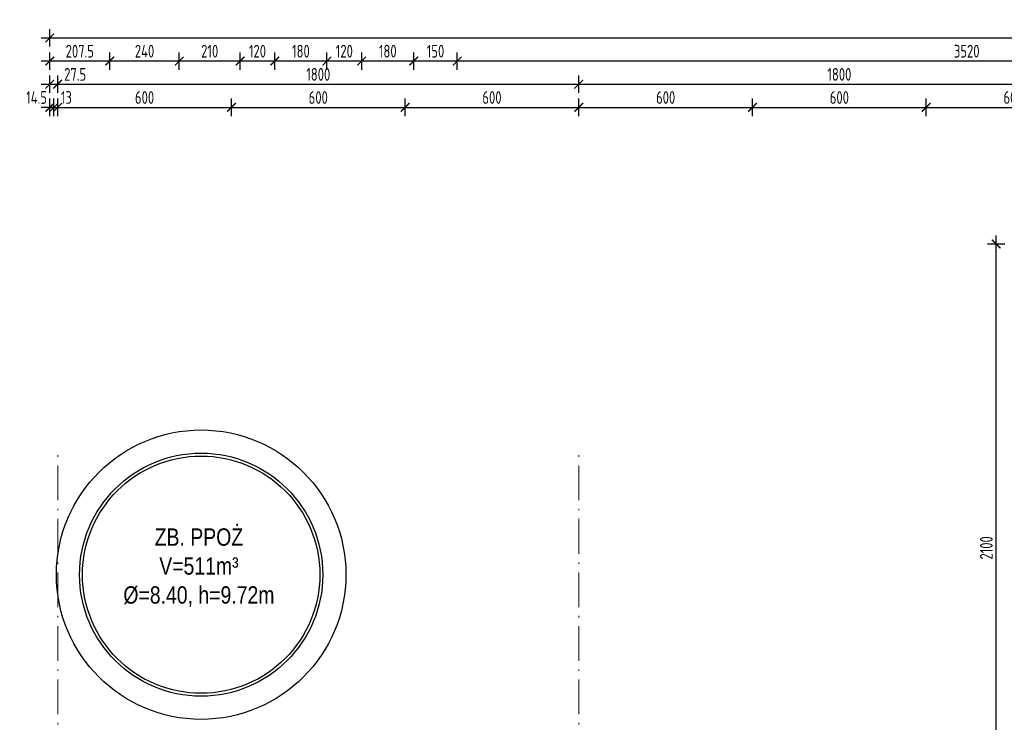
# Model space of a CAD drawing. Extents: x 153948 to 285449, y -89387 to -60195.
# Tile 52 of 108: x 248589 to 251990, y -74312 to -71884. Entities that reach past the tile are written whole.
import ezdxf

# ---------------------------------------------------------------- set-up
doc = ezdxf.new("R2010")
doc.units = 0
doc.header["$LTSCALE"] = 100
doc.header["$MEASUREMENT"] = 0
doc.header["$PDMODE"] = 1
doc.linetypes.add('ACAD_ISO10W100', pattern=[18.5, 12, -3, 0.5, -3])
doc.linetypes.add('DASHED2', pattern=[0.375, 0.25, -0.125])
doc.layers.get('0').update_dxf_attribs({"linetype": 'CONTINUOUS'})
doc.layers.get('DEFPOINTS').update_dxf_attribs({"linetype": 'CONTINUOUS'})
for name, color, linetype in [('ELEM. ZEW.', 3, 'CONTINUOUS'), ('FUNDAMENTY', 5, 'DASHED2'), ('R-----OP', 2, 'CONTINUOUS'), ('WYMIARY', 1, 'CONTINUOUS')]:
    doc.layers.add(name, color=color, linetype=linetype)
doc.layers.add('OSIE', color=8, linetype='ACAD_ISO10W100', lineweight=15)
doc.styles.add('DYBY-NORMALNY-0-8-N', font='ROMANS.SHX', dxfattribs={"width": 0.8})
doc.styles.add('STYLE2', font='isocp.shx', dxfattribs={"width": 0.8})
doc.dimstyles.new('KRESKI_100', dxfattribs={"dimscale": 20, "dimtxt": 2.2, "dimasz": 1.5, "dimexe": 1.5, "dimexo": 1.5, "dimgap": 0.6, "dimtad": 1, "dimdec": 1, "dimrnd": 0.5, "dimdsep": 46, "dimtxsty": 'STYLE2', "dimblk1": 'ARCHTICK', "dimblk2": 'ARCHTICK', "dimsah": 1, "dimcen": 2.5, "dimdle": 1.5, "dimclrd": 10, "dimclre": 10, "dimclrt": 15, "dimadec": 0, "dimazin": 0, "dimtfac": 1, "dimtdec": 1, "dimtmove": 1, "dimatfit": 3, "dimldrblk": 'ARCHTICK', "dimfxl": 1.5, "dimfxlon": 1, "dimtolj": 1, "dimtzin": 0, "dimarcsym": 0})

# ---------------------------------------------------------------- blocks, each defined once
blk = doc.blocks.new('_ARCHTICK')
at = {"color": 0, "linetype": 'ByBlock', "const_width": 0.15}
blk.add_lwpolyline([(-0.5, -0.5), (0.5, 0.5)], dxfattribs=at)
blk = doc.blocks.new('*D81')
at = {"layer": 'DEFPOINTS', "color": 0, "ltscale": 0.1, "transparency": 16777216}
for p in [(260307.9, -71947), (248692.9, -74816), (260307.9, -74816)]:
    blk.add_point(p, dxfattribs=at)
at = {"layer": 'WYMIARY', "color": 10, "lineweight": -2, "ltscale": 0.1, "transparency": 16777216}
for p, q in [((248692.9, -71977), (248692.9, -71917)), ((260307.9, -71977), (260307.9, -71917)), ((248662.9, -71947), (260337.9, -71947))]:
    blk.add_line(p, q, dxfattribs=at)
at = {"layer": 'WYMIARY', "color": 10, "lineweight": -2, "ltscale": 0.1, "transparency": 16777216, "xscale": 30, "yscale": 30, "zscale": 30, "rotation": 180}
blk.add_blockref('_ARCHTICK', (248692.9, -71947), dxfattribs=at)
at = {"layer": 'WYMIARY', "color": 10, "lineweight": -2, "ltscale": 0.1, "transparency": 16777216, "xscale": 30, "yscale": 30, "zscale": 30}
blk.add_blockref('_ARCHTICK', (260307.9, -71947), dxfattribs=at)
at = {"layer": 'WYMIARY', "color": 15, "ltscale": 0.1, "transparency": 16777216, "insert": (254500.4, -71913), "char_height": 44, "attachment_point": 5, "style": 'STYLE2'}
blk.add_mtext('\\A1;11615', dxfattribs=at)
blk = doc.blocks.new('*D93')
at = {"layer": 'DEFPOINTS', "color": 0, "ltscale": 0.1, "transparency": 16777216}
for p in [(250100.4, -72027), (250100.4, -72107), (253620.4, -72107)]:
    blk.add_point(p, dxfattribs=at)
at = {"layer": 'WYMIARY', "color": 10, "lineweight": -2, "ltscale": 0.1, "transparency": 16777216}
for p, q in [((250100.4, -72057), (250100.4, -71997)), ((253620.4, -72057), (253620.4, -71997)), ((253650.4, -72027), (250070.4, -72027))]:
    blk.add_line(p, q, dxfattribs=at)
at = {"layer": 'WYMIARY', "color": 10, "lineweight": -2, "ltscale": 0.1, "transparency": 16777216, "xscale": 30, "yscale": 30, "zscale": 30, "rotation": 180}
blk.add_blockref('_ARCHTICK', (250100.4, -72027), dxfattribs=at)
at = {"layer": 'WYMIARY', "color": 10, "lineweight": -2, "ltscale": 0.1, "transparency": 16777216, "xscale": 30, "yscale": 30, "zscale": 30}
blk.add_blockref('_ARCHTICK', (253620.4, -72027), dxfattribs=at)
at = {"layer": 'WYMIARY', "color": 15, "ltscale": 0.1, "transparency": 16777216, "insert": (251860.4, -71993), "char_height": 44, "attachment_point": 5, "style": 'STYLE2'}
blk.add_mtext('\\A1;3520', dxfattribs=at)
blk = doc.blocks.new('*D94')
at = {"layer": 'DEFPOINTS', "color": 0, "ltscale": 0.1, "transparency": 16777216}
for p in [(249950.4, -72027), (249950.4, -72107), (250100.4, -72107)]:
    blk.add_point(p, dxfattribs=at)
at = {"layer": 'WYMIARY', "color": 10, "lineweight": -2, "ltscale": 0.1, "transparency": 16777216}
for p, q in [((249950.4, -72057), (249950.4, -71997)), ((250100.4, -72057), (250100.4, -71997)), ((250130.4, -72027), (249920.4, -72027))]:
    blk.add_line(p, q, dxfattribs=at)
at = {"layer": 'WYMIARY', "color": 10, "lineweight": -2, "ltscale": 0.1, "transparency": 16777216, "xscale": 30, "yscale": 30, "zscale": 30, "rotation": 180}
blk.add_blockref('_ARCHTICK', (249950.4, -72027), dxfattribs=at)
at = {"layer": 'WYMIARY', "color": 10, "lineweight": -2, "ltscale": 0.1, "transparency": 16777216, "xscale": 30, "yscale": 30, "zscale": 30}
blk.add_blockref('_ARCHTICK', (250100.4, -72027), dxfattribs=at)
at = {"layer": 'WYMIARY', "color": 15, "ltscale": 0.1, "transparency": 16777216, "insert": (250025.4, -71993), "char_height": 44, "attachment_point": 5, "style": 'STYLE2'}
blk.add_mtext('\\A1;150', dxfattribs=at)
blk = doc.blocks.new('*D95')
at = {"layer": 'DEFPOINTS', "color": 0, "ltscale": 0.1, "transparency": 16777216}
for p in [(249770.4, -72027), (249770.4, -72107), (249950.4, -72107)]:
    blk.add_point(p, dxfattribs=at)
at = {"layer": 'WYMIARY', "color": 10, "lineweight": -2, "ltscale": 0.1, "transparency": 16777216}
for p, q in [((249770.4, -72057), (249770.4, -71997)), ((249950.4, -72057), (249950.4, -71997)), ((249980.4, -72027), (249740.4, -72027))]:
    blk.add_line(p, q, dxfattribs=at)
at = {"layer": 'WYMIARY', "color": 10, "lineweight": -2, "ltscale": 0.1, "transparency": 16777216, "xscale": 30, "yscale": 30, "zscale": 30, "rotation": 180}
blk.add_blockref('_ARCHTICK', (249770.4, -72027), dxfattribs=at)
at = {"layer": 'WYMIARY', "color": 10, "lineweight": -2, "ltscale": 0.1, "transparency": 16777216, "xscale": 30, "yscale": 30, "zscale": 30}
blk.add_blockref('_ARCHTICK', (249950.4, -72027), dxfattribs=at)
at = {"layer": 'WYMIARY', "color": 15, "ltscale": 0.1, "transparency": 16777216, "insert": (249860.4, -71993), "char_height": 44, "attachment_point": 5, "style": 'STYLE2'}
blk.add_mtext('\\A1;180', dxfattribs=at)
blk = doc.blocks.new('*D96')
at = {"layer": 'DEFPOINTS', "color": 0, "ltscale": 0.1, "transparency": 16777216}
for p in [(249650.4, -72027), (249650.4, -72107), (249770.4, -72107)]:
    blk.add_point(p, dxfattribs=at)
at = {"layer": 'WYMIARY', "color": 10, "lineweight": -2, "ltscale": 0.1, "transparency": 16777216}
for p, q in [((249650.4, -72057), (249650.4, -71997)), ((249770.4, -72057), (249770.4, -71997)), ((249800.4, -72027), (249620.4, -72027))]:
    blk.add_line(p, q, dxfattribs=at)
at = {"layer": 'WYMIARY', "color": 10, "lineweight": -2, "ltscale": 0.1, "transparency": 16777216, "xscale": 30, "yscale": 30, "zscale": 30, "rotation": 180}
blk.add_blockref('_ARCHTICK', (249650.4, -72027), dxfattribs=at)
at = {"layer": 'WYMIARY', "color": 10, "lineweight": -2, "ltscale": 0.1, "transparency": 16777216, "xscale": 30, "yscale": 30, "zscale": 30}
blk.add_blockref('_ARCHTICK', (249770.4, -72027), dxfattribs=at)
at = {"layer": 'WYMIARY', "color": 15, "ltscale": 0.1, "transparency": 16777216, "insert": (249710.4, -71993), "char_height": 44, "attachment_point": 5, "style": 'STYLE2'}
blk.add_mtext('\\A1;120', dxfattribs=at)
blk = doc.blocks.new('*D97')
at = {"layer": 'DEFPOINTS', "color": 0, "ltscale": 0.1, "transparency": 16777216}
for p in [(249470.4, -72027), (249470.4, -72107), (249650.4, -72107)]:
    blk.add_point(p, dxfattribs=at)
at = {"layer": 'WYMIARY', "color": 10, "lineweight": -2, "ltscale": 0.1, "transparency": 16777216}
for p, q in [((249470.4, -72057), (249470.4, -71997)), ((249650.4, -72057), (249650.4, -71997)), ((249680.4, -72027), (249440.4, -72027))]:
    blk.add_line(p, q, dxfattribs=at)
at = {"layer": 'WYMIARY', "color": 10, "lineweight": -2, "ltscale": 0.1, "transparency": 16777216, "xscale": 30, "yscale": 30, "zscale": 30, "rotation": 180}
blk.add_blockref('_ARCHTICK', (249470.4, -72027), dxfattribs=at)
at = {"layer": 'WYMIARY', "color": 10, "lineweight": -2, "ltscale": 0.1, "transparency": 16777216, "xscale": 30, "yscale": 30, "zscale": 30}
blk.add_blockref('_ARCHTICK', (249650.4, -72027), dxfattribs=at)
at = {"layer": 'WYMIARY', "color": 15, "ltscale": 0.1, "transparency": 16777216, "insert": (249560.4, -71993), "char_height": 44, "attachment_point": 5, "style": 'STYLE2'}
blk.add_mtext('\\A1;180', dxfattribs=at)
blk = doc.blocks.new('*D98')
at = {"layer": 'DEFPOINTS', "color": 0, "ltscale": 0.1, "transparency": 16777216}
for p in [(249350.4, -72027), (249350.4, -72107), (249470.4, -72107)]:
    blk.add_point(p, dxfattribs=at)
at = {"layer": 'WYMIARY', "color": 10, "lineweight": -2, "ltscale": 0.1, "transparency": 16777216}
for p, q in [((249350.4, -72057), (249350.4, -71997)), ((249470.4, -72057), (249470.4, -71997)), ((249500.4, -72027), (249320.4, -72027))]:
    blk.add_line(p, q, dxfattribs=at)
at = {"layer": 'WYMIARY', "color": 10, "lineweight": -2, "ltscale": 0.1, "transparency": 16777216, "xscale": 30, "yscale": 30, "zscale": 30, "rotation": 180}
blk.add_blockref('_ARCHTICK', (249350.4, -72027), dxfattribs=at)
at = {"layer": 'WYMIARY', "color": 10, "lineweight": -2, "ltscale": 0.1, "transparency": 16777216, "xscale": 30, "yscale": 30, "zscale": 30}
blk.add_blockref('_ARCHTICK', (249470.4, -72027), dxfattribs=at)
at = {"layer": 'WYMIARY', "color": 15, "ltscale": 0.1, "transparency": 16777216, "insert": (249410.4, -71993), "char_height": 44, "attachment_point": 5, "style": 'STYLE2'}
blk.add_mtext('\\A1;120', dxfattribs=at)
blk = doc.blocks.new('*D99')
at = {"layer": 'DEFPOINTS', "color": 0, "ltscale": 0.1, "transparency": 16777216}
for p in [(249140.4, -72027), (249140.4, -72107), (249350.4, -72107)]:
    blk.add_point(p, dxfattribs=at)
at = {"layer": 'WYMIARY', "color": 10, "lineweight": -2, "ltscale": 0.1, "transparency": 16777216}
for p, q in [((249140.4, -72057), (249140.4, -71997)), ((249350.4, -72057), (249350.4, -71997)), ((249380.4, -72027), (249110.4, -72027))]:
    blk.add_line(p, q, dxfattribs=at)
at = {"layer": 'WYMIARY', "color": 10, "lineweight": -2, "ltscale": 0.1, "transparency": 16777216, "xscale": 30, "yscale": 30, "zscale": 30, "rotation": 180}
blk.add_blockref('_ARCHTICK', (249140.4, -72027), dxfattribs=at)
at = {"layer": 'WYMIARY', "color": 10, "lineweight": -2, "ltscale": 0.1, "transparency": 16777216, "xscale": 30, "yscale": 30, "zscale": 30}
blk.add_blockref('_ARCHTICK', (249350.4, -72027), dxfattribs=at)
at = {"layer": 'WYMIARY', "color": 15, "ltscale": 0.1, "transparency": 16777216, "insert": (249245.4, -71993), "char_height": 44, "attachment_point": 5, "style": 'STYLE2'}
blk.add_mtext('\\A1;210', dxfattribs=at)
blk = doc.blocks.new('*D100')
at = {"layer": 'DEFPOINTS', "color": 0, "ltscale": 0.1, "transparency": 16777216}
for p in [(248900.4, -72027), (248900.4, -72107), (249140.4, -72107)]:
    blk.add_point(p, dxfattribs=at)
at = {"layer": 'WYMIARY', "color": 10, "lineweight": -2, "ltscale": 0.1, "transparency": 16777216}
for p, q in [((248900.4, -72057), (248900.4, -71997)), ((249140.4, -72057), (249140.4, -71997)), ((249170.4, -72027), (248870.4, -72027))]:
    blk.add_line(p, q, dxfattribs=at)
at = {"layer": 'WYMIARY', "color": 10, "lineweight": -2, "ltscale": 0.1, "transparency": 16777216, "xscale": 30, "yscale": 30, "zscale": 30, "rotation": 180}
blk.add_blockref('_ARCHTICK', (248900.4, -72027), dxfattribs=at)
at = {"layer": 'WYMIARY', "color": 10, "lineweight": -2, "ltscale": 0.1, "transparency": 16777216, "xscale": 30, "yscale": 30, "zscale": 30}
blk.add_blockref('_ARCHTICK', (249140.4, -72027), dxfattribs=at)
at = {"layer": 'WYMIARY', "color": 15, "ltscale": 0.1, "transparency": 16777216, "insert": (249020.4, -71993), "char_height": 44, "attachment_point": 5, "style": 'STYLE2'}
blk.add_mtext('\\A1;240', dxfattribs=at)
blk = doc.blocks.new('*D101')
at = {"layer": 'DEFPOINTS', "color": 0, "ltscale": 0.1, "transparency": 16777216}
for p in [(248692.9, -72027), (248692.9, -74816), (248900.4, -74816)]:
    blk.add_point(p, dxfattribs=at)
at = {"layer": 'WYMIARY', "color": 10, "lineweight": -2, "ltscale": 0.1, "transparency": 16777216}
for p, q in [((248692.9, -72057), (248692.9, -71997)), ((248900.4, -72057), (248900.4, -71997)), ((248930.4, -72027), (248662.9, -72027))]:
    blk.add_line(p, q, dxfattribs=at)
at = {"layer": 'WYMIARY', "color": 10, "lineweight": -2, "ltscale": 0.1, "transparency": 16777216, "xscale": 30, "yscale": 30, "zscale": 30, "rotation": 180}
blk.add_blockref('_ARCHTICK', (248692.9, -72027), dxfattribs=at)
at = {"layer": 'WYMIARY', "color": 10, "lineweight": -2, "ltscale": 0.1, "transparency": 16777216, "xscale": 30, "yscale": 30, "zscale": 30}
blk.add_blockref('_ARCHTICK', (248900.4, -72027), dxfattribs=at)
at = {"layer": 'WYMIARY', "color": 15, "ltscale": 0.1, "transparency": 16777216, "insert": (248796.7, -71993), "char_height": 44, "attachment_point": 5, "style": 'STYLE2'}
blk.add_mtext('\\A1;207.5', dxfattribs=at)
blk = doc.blocks.new('*D102')
at = {"layer": 'DEFPOINTS', "color": 0, "ltscale": 0.1, "transparency": 16777216}
for p in [(248720.4, -72107), (248720.4, -72187), (248692.9, -74816)]:
    blk.add_point(p, dxfattribs=at)
at = {"layer": 'WYMIARY', "color": 10, "lineweight": -2, "ltscale": 0.1, "transparency": 16777216}
for p, q in [((248692.9, -72137), (248692.9, -72077)), ((248720.4, -72137), (248720.4, -72077)), ((248662.9, -72107), (248750.4, -72107))]:
    blk.add_line(p, q, dxfattribs=at)
at = {"layer": 'WYMIARY', "color": 10, "lineweight": -2, "ltscale": 0.1, "transparency": 16777216, "xscale": 30, "yscale": 30, "zscale": 30, "rotation": 180}
blk.add_blockref('_ARCHTICK', (248692.9, -72107), dxfattribs=at)
at = {"layer": 'WYMIARY', "color": 10, "lineweight": -2, "ltscale": 0.1, "transparency": 16777216, "xscale": 30, "yscale": 30, "zscale": 30}
blk.add_blockref('_ARCHTICK', (248720.4, -72107), dxfattribs=at)
at = {"layer": 'WYMIARY', "color": 15, "ltscale": 0.1, "transparency": 16777216, "insert": (248780.6, -72073), "char_height": 44, "attachment_point": 5, "style": 'STYLE2'}
blk.add_mtext('\\A1;27.5', dxfattribs=at)
blk = doc.blocks.new('*D103')
at = {"layer": 'DEFPOINTS', "color": 0, "ltscale": 0.1, "transparency": 16777216}
for p in [(250520.4, -72107), (248720.4, -72187), (250520.4, -72187)]:
    blk.add_point(p, dxfattribs=at)
at = {"layer": 'WYMIARY', "color": 10, "lineweight": -2, "ltscale": 0.1, "transparency": 16777216}
for p, q in [((248720.4, -72137), (248720.4, -72077)), ((250520.4, -72137), (250520.4, -72077)), ((248690.4, -72107), (250550.4, -72107))]:
    blk.add_line(p, q, dxfattribs=at)
at = {"layer": 'WYMIARY', "color": 10, "lineweight": -2, "ltscale": 0.1, "transparency": 16777216, "xscale": 30, "yscale": 30, "zscale": 30, "rotation": 180}
blk.add_blockref('_ARCHTICK', (248720.4, -72107), dxfattribs=at)
at = {"layer": 'WYMIARY', "color": 10, "lineweight": -2, "ltscale": 0.1, "transparency": 16777216, "xscale": 30, "yscale": 30, "zscale": 30}
blk.add_blockref('_ARCHTICK', (250520.4, -72107), dxfattribs=at)
at = {"layer": 'WYMIARY', "color": 15, "ltscale": 0.1, "transparency": 16777216, "insert": (249620.4, -72073), "char_height": 44, "attachment_point": 5, "style": 'STYLE2'}
blk.add_mtext('\\A1;1800', dxfattribs=at)
blk = doc.blocks.new('*D104')
at = {"layer": 'DEFPOINTS', "color": 0, "ltscale": 0.1, "transparency": 16777216}
for p in [(252320.4, -72107), (250520.4, -72187), (252320.4, -72187)]:
    blk.add_point(p, dxfattribs=at)
at = {"layer": 'WYMIARY', "color": 10, "lineweight": -2, "ltscale": 0.1, "transparency": 16777216}
for p, q in [((250520.4, -72137), (250520.4, -72077)), ((252320.4, -72137), (252320.4, -72077)), ((250490.4, -72107), (252350.4, -72107))]:
    blk.add_line(p, q, dxfattribs=at)
at = {"layer": 'WYMIARY', "color": 10, "lineweight": -2, "ltscale": 0.1, "transparency": 16777216, "xscale": 30, "yscale": 30, "zscale": 30, "rotation": 180}
blk.add_blockref('_ARCHTICK', (250520.4, -72107), dxfattribs=at)
at = {"layer": 'WYMIARY', "color": 10, "lineweight": -2, "ltscale": 0.1, "transparency": 16777216, "xscale": 30, "yscale": 30, "zscale": 30}
blk.add_blockref('_ARCHTICK', (252320.4, -72107), dxfattribs=at)
at = {"layer": 'WYMIARY', "color": 15, "ltscale": 0.1, "transparency": 16777216, "insert": (251420.4, -72073), "char_height": 44, "attachment_point": 5, "style": 'STYLE2'}
blk.add_mtext('\\A1;1800', dxfattribs=at)
blk = doc.blocks.new('*D112')
at = {"layer": 'DEFPOINTS', "color": 0, "ltscale": 0.1, "transparency": 16777216}
for p in [(248707.4, -72187), (248707.4, -72267), (248692.9, -74816)]:
    blk.add_point(p, dxfattribs=at)
at = {"layer": 'WYMIARY', "color": 10, "lineweight": -2, "ltscale": 0.1, "transparency": 16777216}
for p, q in [((248692.9, -72217), (248692.9, -72157)), ((248707.4, -72217), (248707.4, -72157)), ((248692.9, -72187), (248662.9, -72187)), ((248692.9, -72187), (248707.4, -72187)), ((248707.4, -72187), (248737.4, -72187))]:
    blk.add_line(p, q, dxfattribs=at)
at = {"layer": 'WYMIARY', "color": 10, "lineweight": -2, "ltscale": 0.1, "transparency": 16777216, "xscale": 30, "yscale": 30, "zscale": 30}
blk.add_blockref('_ARCHTICK', (248692.9, -72187), dxfattribs=at)
at = {"layer": 'WYMIARY', "color": 10, "lineweight": -2, "ltscale": 0.1, "transparency": 16777216, "xscale": 30, "yscale": 30, "zscale": 30, "rotation": 180}
blk.add_blockref('_ARCHTICK', (248707.4, -72187), dxfattribs=at)
at = {"layer": 'WYMIARY', "color": 15, "ltscale": 0.1, "transparency": 16777216, "insert": (248647.4, -72153), "char_height": 44, "attachment_point": 5, "style": 'STYLE2'}
blk.add_mtext('\\A1;14.5', dxfattribs=at)
blk = doc.blocks.new('*D113')
at = {"layer": 'DEFPOINTS', "color": 0, "ltscale": 0.1, "transparency": 16777216}
for p in [(248720.4, -72187), (248707.4, -72267), (248720.4, -72267)]:
    blk.add_point(p, dxfattribs=at)
at = {"layer": 'WYMIARY', "color": 10, "lineweight": -2, "ltscale": 0.1, "transparency": 16777216}
for p, q in [((248707.4, -72217), (248707.4, -72157)), ((248720.4, -72217), (248720.4, -72157)), ((248707.4, -72187), (248677.4, -72187)), ((248707.4, -72187), (248720.4, -72187)), ((248720.4, -72187), (248750.4, -72187))]:
    blk.add_line(p, q, dxfattribs=at)
at = {"layer": 'WYMIARY', "color": 10, "lineweight": -2, "ltscale": 0.1, "transparency": 16777216, "xscale": 30, "yscale": 30, "zscale": 30}
blk.add_blockref('_ARCHTICK', (248707.4, -72187), dxfattribs=at)
at = {"layer": 'WYMIARY', "color": 10, "lineweight": -2, "ltscale": 0.1, "transparency": 16777216, "xscale": 30, "yscale": 30, "zscale": 30, "rotation": 180}
blk.add_blockref('_ARCHTICK', (248720.4, -72187), dxfattribs=at)
at = {"layer": 'WYMIARY', "color": 15, "ltscale": 0.1, "transparency": 16777216, "insert": (248750.4, -72153), "char_height": 44, "attachment_point": 5, "style": 'STYLE2'}
blk.add_mtext('\\A1;13', dxfattribs=at)
blk = doc.blocks.new('*D114')
at = {"layer": 'DEFPOINTS', "color": 0, "ltscale": 0.1, "transparency": 16777216}
for p in [(249320.4, -72187), (249320.4, -72267), (248720.4, -72347)]:
    blk.add_point(p, dxfattribs=at)
at = {"layer": 'WYMIARY', "color": 10, "lineweight": -2, "ltscale": 0.1, "transparency": 16777216}
for p, q in [((248720.4, -72217), (248720.4, -72157)), ((249320.4, -72217), (249320.4, -72157)), ((248690.4, -72187), (249350.4, -72187))]:
    blk.add_line(p, q, dxfattribs=at)
at = {"layer": 'WYMIARY', "color": 10, "lineweight": -2, "ltscale": 0.1, "transparency": 16777216, "xscale": 30, "yscale": 30, "zscale": 30, "rotation": 180}
blk.add_blockref('_ARCHTICK', (248720.4, -72187), dxfattribs=at)
at = {"layer": 'WYMIARY', "color": 10, "lineweight": -2, "ltscale": 0.1, "transparency": 16777216, "xscale": 30, "yscale": 30, "zscale": 30}
blk.add_blockref('_ARCHTICK', (249320.4, -72187), dxfattribs=at)
at = {"layer": 'WYMIARY', "color": 15, "ltscale": 0.1, "transparency": 16777216, "insert": (249020.4, -72153), "char_height": 44, "attachment_point": 5, "style": 'STYLE2'}
blk.add_mtext('\\A1;600', dxfattribs=at)
blk = doc.blocks.new('*D115')
at = {"layer": 'DEFPOINTS', "color": 0, "ltscale": 0.1, "transparency": 16777216}
for p in [(249920.4, -72187), (249320.4, -72267), (249920.4, -72267)]:
    blk.add_point(p, dxfattribs=at)
at = {"layer": 'WYMIARY', "color": 10, "lineweight": -2, "ltscale": 0.1, "transparency": 16777216}
for p, q in [((249320.4, -72217), (249320.4, -72157)), ((249920.4, -72217), (249920.4, -72157)), ((249290.4, -72187), (249950.4, -72187))]:
    blk.add_line(p, q, dxfattribs=at)
at = {"layer": 'WYMIARY', "color": 10, "lineweight": -2, "ltscale": 0.1, "transparency": 16777216, "xscale": 30, "yscale": 30, "zscale": 30, "rotation": 180}
blk.add_blockref('_ARCHTICK', (249320.4, -72187), dxfattribs=at)
at = {"layer": 'WYMIARY', "color": 10, "lineweight": -2, "ltscale": 0.1, "transparency": 16777216, "xscale": 30, "yscale": 30, "zscale": 30}
blk.add_blockref('_ARCHTICK', (249920.4, -72187), dxfattribs=at)
at = {"layer": 'WYMIARY', "color": 15, "ltscale": 0.1, "transparency": 16777216, "insert": (249620.4, -72153), "char_height": 44, "attachment_point": 5, "style": 'STYLE2'}
blk.add_mtext('\\A1;600', dxfattribs=at)
blk = doc.blocks.new('*D116')
at = {"layer": 'DEFPOINTS', "color": 0, "ltscale": 0.1, "transparency": 16777216}
for p in [(250520.4, -72187), (250520.4, -72267), (249920.4, -74482.3)]:
    blk.add_point(p, dxfattribs=at)
at = {"layer": 'WYMIARY', "color": 10, "lineweight": -2, "ltscale": 0.1, "transparency": 16777216}
for p, q in [((249920.4, -72217), (249920.4, -72157)), ((250520.4, -72217), (250520.4, -72157)), ((249890.4, -72187), (250550.4, -72187))]:
    blk.add_line(p, q, dxfattribs=at)
at = {"layer": 'WYMIARY', "color": 10, "lineweight": -2, "ltscale": 0.1, "transparency": 16777216, "xscale": 30, "yscale": 30, "zscale": 30, "rotation": 180}
blk.add_blockref('_ARCHTICK', (249920.4, -72187), dxfattribs=at)
at = {"layer": 'WYMIARY', "color": 10, "lineweight": -2, "ltscale": 0.1, "transparency": 16777216, "xscale": 30, "yscale": 30, "zscale": 30}
blk.add_blockref('_ARCHTICK', (250520.4, -72187), dxfattribs=at)
at = {"layer": 'WYMIARY', "color": 15, "ltscale": 0.1, "transparency": 16777216, "insert": (250220.4, -72153), "char_height": 44, "attachment_point": 5, "style": 'STYLE2'}
blk.add_mtext('\\A1;600', dxfattribs=at)
blk = doc.blocks.new('*D117')
at = {"layer": 'DEFPOINTS', "color": 0, "ltscale": 0.1, "transparency": 16777216}
for p in [(251120.4, -72187), (250520.4, -72267), (251120.4, -72267)]:
    blk.add_point(p, dxfattribs=at)
at = {"layer": 'WYMIARY', "color": 10, "lineweight": -2, "ltscale": 0.1, "transparency": 16777216}
for p, q in [((250520.4, -72217), (250520.4, -72157)), ((251120.4, -72217), (251120.4, -72157)), ((250490.4, -72187), (251150.4, -72187))]:
    blk.add_line(p, q, dxfattribs=at)
at = {"layer": 'WYMIARY', "color": 10, "lineweight": -2, "ltscale": 0.1, "transparency": 16777216, "xscale": 30, "yscale": 30, "zscale": 30, "rotation": 180}
blk.add_blockref('_ARCHTICK', (250520.4, -72187), dxfattribs=at)
at = {"layer": 'WYMIARY', "color": 10, "lineweight": -2, "ltscale": 0.1, "transparency": 16777216, "xscale": 30, "yscale": 30, "zscale": 30}
blk.add_blockref('_ARCHTICK', (251120.4, -72187), dxfattribs=at)
at = {"layer": 'WYMIARY', "color": 15, "ltscale": 0.1, "transparency": 16777216, "insert": (250820.4, -72153), "char_height": 44, "attachment_point": 5, "style": 'STYLE2'}
blk.add_mtext('\\A1;600', dxfattribs=at)
blk = doc.blocks.new('*D118')
at = {"layer": 'DEFPOINTS', "color": 0, "ltscale": 0.1, "transparency": 16777216}
for p in [(251720.4, -72187), (251120.4, -72267), (251720.4, -72267)]:
    blk.add_point(p, dxfattribs=at)
at = {"layer": 'WYMIARY', "color": 10, "lineweight": -2, "ltscale": 0.1, "transparency": 16777216}
for p, q in [((251120.4, -72217), (251120.4, -72157)), ((251720.4, -72217), (251720.4, -72157)), ((251090.4, -72187), (251750.4, -72187))]:
    blk.add_line(p, q, dxfattribs=at)
at = {"layer": 'WYMIARY', "color": 10, "lineweight": -2, "ltscale": 0.1, "transparency": 16777216, "xscale": 30, "yscale": 30, "zscale": 30, "rotation": 180}
blk.add_blockref('_ARCHTICK', (251120.4, -72187), dxfattribs=at)
at = {"layer": 'WYMIARY', "color": 10, "lineweight": -2, "ltscale": 0.1, "transparency": 16777216, "xscale": 30, "yscale": 30, "zscale": 30}
blk.add_blockref('_ARCHTICK', (251720.4, -72187), dxfattribs=at)
at = {"layer": 'WYMIARY', "color": 15, "ltscale": 0.1, "transparency": 16777216, "insert": (251420.4, -72153), "char_height": 44, "attachment_point": 5, "style": 'STYLE2'}
blk.add_mtext('\\A1;600', dxfattribs=at)
blk = doc.blocks.new('*D119')
at = {"layer": 'DEFPOINTS', "color": 0, "ltscale": 0.1, "transparency": 16777216}
for p in [(252320.4, -72187), (252320.4, -72267), (251720.4, -74482.3)]:
    blk.add_point(p, dxfattribs=at)
at = {"layer": 'WYMIARY', "color": 10, "lineweight": -2, "ltscale": 0.1, "transparency": 16777216}
for p, q in [((251720.4, -72217), (251720.4, -72157)), ((252320.4, -72217), (252320.4, -72157)), ((251690.4, -72187), (252350.4, -72187))]:
    blk.add_line(p, q, dxfattribs=at)
at = {"layer": 'WYMIARY', "color": 10, "lineweight": -2, "ltscale": 0.1, "transparency": 16777216, "xscale": 30, "yscale": 30, "zscale": 30, "rotation": 180}
blk.add_blockref('_ARCHTICK', (251720.4, -72187), dxfattribs=at)
at = {"layer": 'WYMIARY', "color": 10, "lineweight": -2, "ltscale": 0.1, "transparency": 16777216, "xscale": 30, "yscale": 30, "zscale": 30}
blk.add_blockref('_ARCHTICK', (252320.4, -72187), dxfattribs=at)
at = {"layer": 'WYMIARY', "color": 15, "ltscale": 0.1, "transparency": 16777216, "insert": (252020.4, -72153), "char_height": 44, "attachment_point": 5, "style": 'STYLE2'}
blk.add_mtext('\\A1;600', dxfattribs=at)
blk = doc.blocks.new('*D390')
at = {"layer": 'DEFPOINTS', "color": 0, "ltscale": 0.1, "transparency": 16777216}
for p in [(251962.2, -72659.5), (252036.9, -72659.5), (252036.9, -74759.5)]:
    blk.add_point(p, dxfattribs=at)
at = {"layer": 'WYMIARY', "color": 10, "lineweight": -2, "ltscale": 0.1, "transparency": 16777216}
for p, q in [((251962.2, -74789.5), (251962.2, -72629.5)), ((251992.2, -72659.5), (251932.2, -72659.5)), ((251992.2, -74759.5), (251932.2, -74759.5))]:
    blk.add_line(p, q, dxfattribs=at)
at = {"layer": 'WYMIARY', "color": 10, "lineweight": -2, "ltscale": 0.1, "transparency": 16777216, "xscale": 30, "yscale": 30, "zscale": 30}
for p, rotation in [((251962.2, -72659.5), 90), ((251962.2, -74759.5), 270)]:
    blk.add_blockref('_ARCHTICK', p, dxfattribs=dict(at, rotation=rotation))
at = {"layer": 'WYMIARY', "color": 15, "ltscale": 0.1, "transparency": 16777216, "insert": (251928.2, -73709.5), "char_height": 44, "attachment_point": 5, "rotation": 90, "style": 'STYLE2'}
blk.add_mtext('\\A1;2100', dxfattribs=at)

msp = doc.modelspace()

# ---------------------------------------------------------------- linework, layer by layer
at = {"layer": 'ELEM. ZEW.', "ltscale": 0.1}
for radius in [420, 410]:
    msp.add_circle((249215.9, -73802.05), radius, dxfattribs=at)
at = {"layer": 'FUNDAMENTY', "linetype": 'Continuous'}
msp.add_circle((249215.9, -73802.05), 500, dxfattribs=at)
at = {"layer": 'OSIE', "ltscale": 0.1}
for p, q in [((248720.4, -86679.55), (248720.4, -73374.65)), ((250520.4, -86679.55), (250520.4, -73374.65))]:
    msp.add_line(p, q, dxfattribs=at)

# ---------------------------------------------------------------- texts
at = {"layer": 'R-----OP', "color": 2, "insert": (249208.16, -73642), "char_height": 60, "attachment_point": 2, "style": 'DYBY-NORMALNY-0-8-N'}
msp.add_mtext('{\\fArial|b0|i0|c238|p34;ZB. PPOŻ\\PV=511m\\C256;³\\P%%C=8.40, h=9.72m}', dxfattribs=at)

# ---------------------------------------------------------------- dimensions: what is measured, and where the dimension line sits
at = {"layer": 'WYMIARY', "ltscale": 0.1}
for base, p1, p2, picture, middle in [((260307.9, -71946.96), (248692.9, -74816.05), (260307.9, -74816.05), '*D81', (254500.4, -71912.96)), ((248692.9, -72026.96), (248900.4, -74816.05), (248692.9, -74816.05), '*D101', (248796.65, -71992.95)), ((248900.4, -72026.96), (249140.4, -72106.96), (248900.4, -72106.96), '*D100', (249020.4, -71992.95)), ((249140.4, -72026.96), (249350.4, -72106.96), (249140.4, -72106.96), '*D99', (249245.4, -71992.95)), ((249350.4, -72026.96), (249470.4, -72106.96), (249350.4, -72106.96), '*D98', (249410.4, -71992.95)), ((249470.4, -72026.96), (249650.4, -72106.96), (249470.4, -72106.96), '*D97', (249560.4, -71992.96)), ((249650.4, -72026.96), (249770.4, -72106.96), (249650.4, -72106.96), '*D96', (249710.4, -71992.95)), ((249770.4, -72026.96), (249950.4, -72106.96), (249770.4, -72106.96), '*D95', (249860.4, -71992.96)), ((249950.4, -72026.96), (250100.4, -72106.96), (249950.4, -72106.96), '*D94', (250025.4, -71992.96)), ((250100.4, -72026.96), (253620.4, -72106.96), (250100.4, -72106.96), '*D93', (251860.4, -71992.95)), ((250520.4, -72106.96), (248720.4, -72186.96), (250520.4, -72186.96), '*D103', (249620.4, -72072.96)), ((252320.4, -72106.96), (250520.4, -72186.96), (252320.4, -72186.96), '*D104', (251420.4, -72072.96)), ((249320.4, -72186.96), (248720.4, -72346.96), (249320.4, -72266.96), '*D114', (249020.4, -72152.96)), ((249920.4, -72186.96), (249320.4, -72266.96), (249920.4, -72266.96), '*D115', (249620.4, -72152.96)), ((250520.4, -72186.96), (249920.4, -74482.32), (250520.4, -72266.96), '*D116', (250220.4, -72152.96)), ((251120.4, -72186.96), (250520.4, -72266.96), (251120.4, -72266.96), '*D117', (250820.4, -72152.96)), ((251720.4, -72186.96), (251120.4, -72266.96), (251720.4, -72266.96), '*D118', (251420.4, -72152.96)), ((252320.4, -72186.96), (251720.4, -74482.32), (252320.4, -72266.96), '*D119', (252020.4, -72152.96))]:
    dim = msp.add_linear_dim(base=base, p1=p1, p2=p2, dimstyle='KRESKI_100', dxfattribs=at)
    dim.commit()
    dim.dimension.update_dxf_attribs({"geometry": picture, "text_midpoint": middle})
for base, p1, p2, picture, middle in [((248720.4, -72106.96), (248692.9, -74816.05), (248720.4, -72186.96), '*D102', (248780.62, -72106.96)), ((248707.4, -72186.96), (248692.9, -74816.05), (248707.4, -72266.96), '*D112', (248647.36, -72186.96)), ((248720.4, -72186.96), (248707.4, -72266.96), (248720.4, -72266.96), '*D113', (248750.4, -72186.96))]:
    dim = msp.add_linear_dim(base=base, p1=p1, p2=p2, dimstyle='KRESKI_100', dxfattribs=at)
    dim.commit()
    dim.dimension.update_dxf_attribs({"geometry": picture, "text_midpoint": middle, "dimtype": 160})
dim = msp.add_linear_dim(base=(251962.21, -72659.55), p1=(252036.95, -74759.55), p2=(252036.95, -72659.55), angle=90, dimstyle='KRESKI_100', dxfattribs=at)
dim.commit()
dim.dimension.update_dxf_attribs({"geometry": '*D390', "text_midpoint": (251928.21, -73709.55)})

doc.saveas('drawing.dxf')
